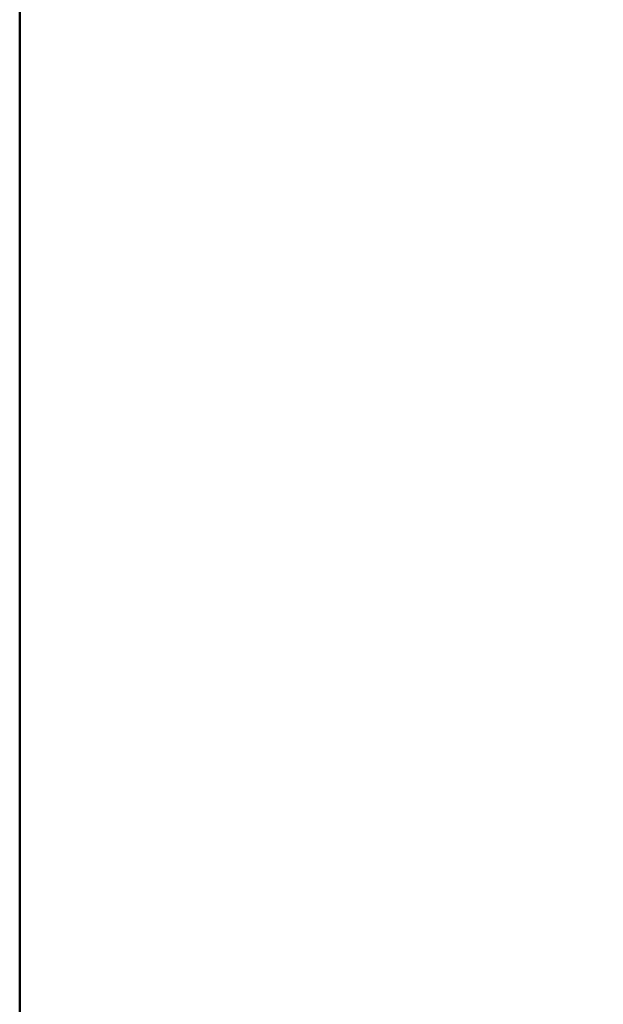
# Model space of a CAD drawing. Header units: millimetres. Extents: x 94.8 to 155.3, y 50 to 132.
# Tile 7 of 208: x 112.5 to 114.9, y 114.7 to 118.8. Entities that reach past the tile are written whole.
import ezdxf

# ---------------------------------------------------------------- set-up
doc = ezdxf.new("R2010")
doc.units = ezdxf.units.MM
doc.layers.add('P-SANR-FIXT', color=6, linetype='Continuous', lineweight=30)

# ---------------------------------------------------------------- blocks, each defined once
blk = doc.blocks.new('FamilyGeomCombination_6498-View 1')
at = {"layer": 'P-SANR-FIXT', "lineweight": 40}
mesh = blk.add_polyface(dxfattribs=at)
corners = [(112.5, 82, 12.5), (112.5, 132, 12.5), (112.5, 132, -12.5), (112.5, 82, -12.5)]
mesh.append_faces([[corners[k] for k in face] for face in [(0, 1, 2, 3)]])
mesh = blk.add_polyface(dxfattribs=at)
corners = [(137.5, 82, -12.5), (112.5, 82, -12.5), (112.5, 132, -12.5), (137.5, 132, -12.5), (116, 116, -12.5), (116.3067, 113.6706, -12.5), (117.2058, 111.5, -12.5), (118.636, 109.636, -12.5), (120.5, 108.2058, -12.5), (122.6706, 107.3067, -12.5), (125, 107, -12.5), (127.3294, 107.3067, -12.5), (129.5, 108.2058, -12.5), (131.364, 109.636, -12.5), (132.7942, 111.5, -12.5), (133.6933, 113.6706, -12.5), (134, 116, -12.5), (133.6933, 118.3294, -12.5), (132.7942, 120.5, -12.5), (131.364, 122.364, -12.5), (129.5, 123.7942, -12.5), (127.3294, 124.6933, -12.5), (125, 125, -12.5), (122.6706, 124.6933, -12.5), (120.5, 123.7942, -12.5), (118.636, 122.364, -12.5), (117.2058, 120.5, -12.5), (116.3067, 118.3294, -12.5)]
mesh.append_faces([[corners[k] for k in face] for face in [(8, 1, 7), (24, 2, 23), (19, 3, 18)]], dxfattribs={"vtx0": -1, "vtx1": -1})
mesh.append_faces([[corners[k] for k in face] for face in [(1, 8, 9), (1, 9, 10), (0, 11, 12), (0, 15, 16, 3), (2, 24, 25), (3, 19, 20)]], dxfattribs={"vtx0": -1, "vtx2": -1})
mesh.append_faces([[corners[k] for k in face] for face in [(6, 7, 1), (5, 6, 1), (12, 13, 0), (14, 15, 0), (13, 14, 0), (26, 27, 2), (25, 26, 2), (27, 4, 2), (17, 18, 3), (16, 17, 3), (20, 21, 3), (21, 22, 3)]], dxfattribs={"vtx1": -1, "vtx2": -1})
mesh.append_faces([[corners[k] for k in face] for face in [(4, 5, 1, 2), (10, 11, 0, 1), (22, 23, 2, 3)]], dxfattribs={"vtx1": -1, "vtx3": -1})
mesh = blk.add_polyface(dxfattribs=at)
corners = [(137.5, 82, 12.5), (137.5, 132, 12.5), (112.5, 132, 12.5), (112.5, 82, 12.5)]
mesh.append_faces([[corners[k] for k in face] for face in [(0, 1, 2, 3)]])

msp = doc.modelspace()

# ---------------------------------------------------------------- block references
at = {"layer": 'P-SANR-FIXT', "lineweight": 40}
msp.add_blockref('FamilyGeomCombination_6498-View 1', (0, 0), dxfattribs=at)

doc.saveas('drawing.dxf')
